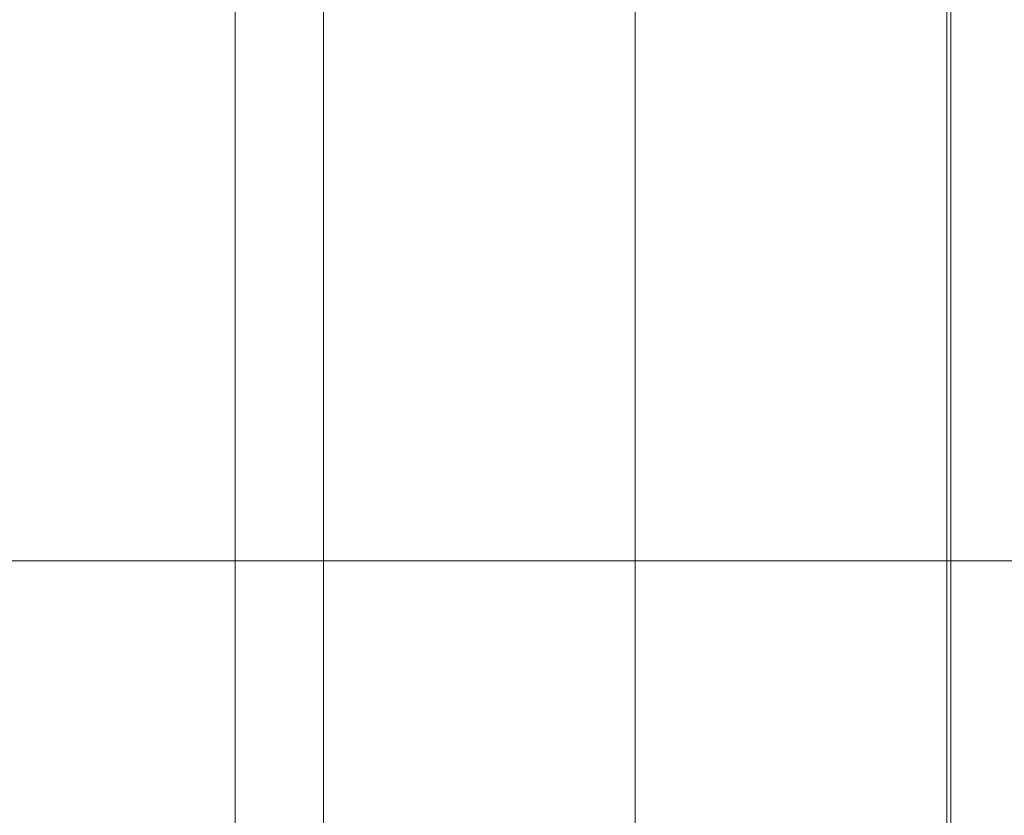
# Model space of a CAD drawing. Header units: millimetres. Extents: x -9064 to 167246, y -7619 to 134351.
# Tile 23 of 112: x 40900 to 66493, y 26784 to 47467. Entities that reach past the tile are written whole.
import ezdxf

# ---------------------------------------------------------------- set-up
doc = ezdxf.new("R2010")
doc.units = ezdxf.units.MM
doc.linetypes.add('4_ Штрихпунктир_ 10 х 2 мм', pattern=[14, 10, -2, 0, -2])
doc.layers.add('S-GRID', color=7, linetype='Continuous', lineweight=5)

msp = doc.modelspace()

# ---------------------------------------------------------------- linework, layer by layer
at = {"layer": 'S-GRID', "linetype": '4_ Штрихпунктир_ 10 х 2 мм'}
for p, q in [((46500, -6019.4), (46500, 132751)), ((65100, -6019.4), (65100, 132751)), ((48800, -547.7), (48800, 80105)), ((56900, -547.7), (56900, 80105)), ((65000, 88.4), (65000, 80105)), ((156296.3, 33400), (-7463.6, 33400))]:
    msp.add_line(p, q, dxfattribs=at)

doc.saveas('drawing.dxf')
